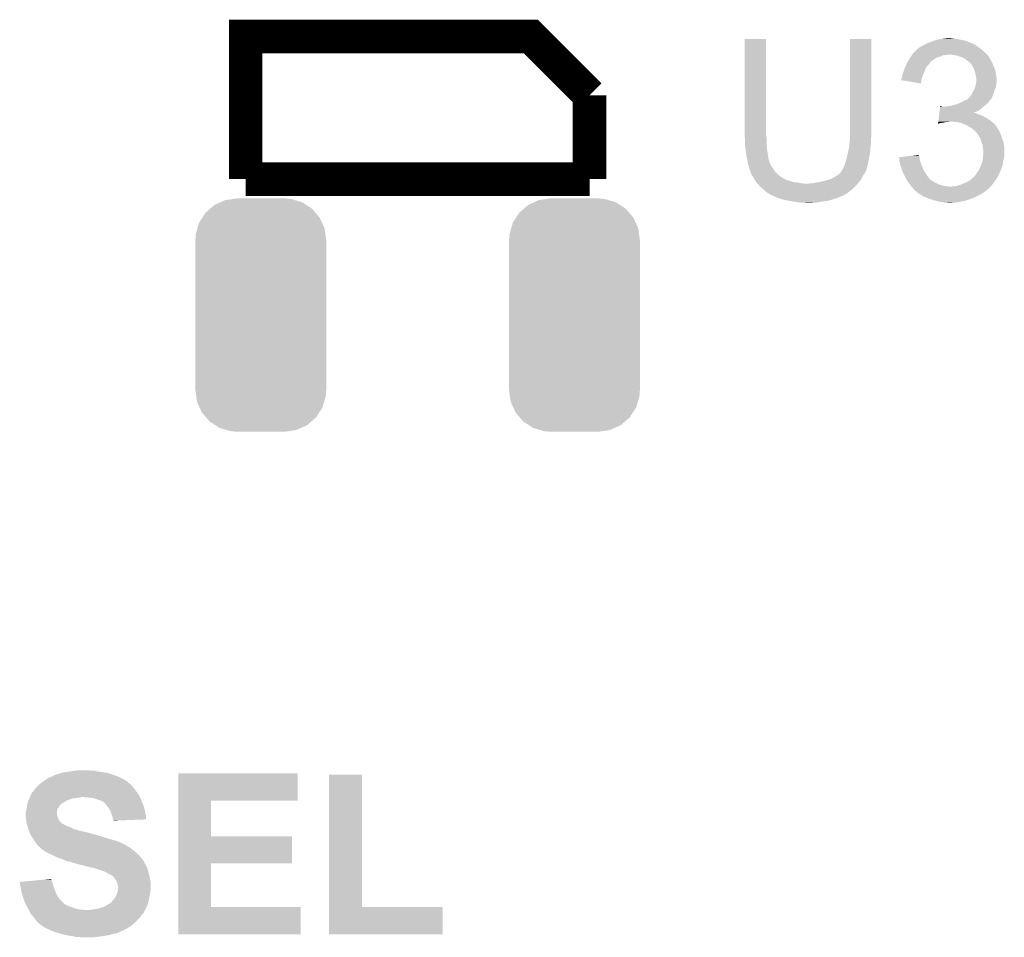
# Model space of a CAD drawing. Extents: x -0.05 to 0.95, y -0.15 to 2.1.
# Tile 20 of 35: x 0.47 to 0.7, y 0.36 to 0.58. Entities that reach past the tile are written whole.
import ezdxf

# ---------------------------------------------------------------- set-up
doc = ezdxf.new("R2010")
doc.units = 0
doc.layers.get('0').update_dxf_attribs({"linetype": 'CONTINUOUS'})
doc.layers.add('HALL_CURRENT_24_V100_GTO', color=14, linetype='CONTINUOUS')
doc.layers.add('HALL_CURRENT_24_V100_GTS', color=12, linetype='CONTINUOUS')

# ---------------------------------------------------------------- blocks, each defined once
blk = doc.blocks.new('CUSTOM_83')
for points in [[(-0.01205, 0.02536), (-0.01103, 0.02624), (0.01221, 0.02536), (0.01085, 0.02624)], [(-0.01103, 0.02624), (-0.00961, 0.02689), (0.01085, 0.02624), (0.00985, 0.02689)], [(-0.00961, 0.02689), (-0.00848, 0.0274), (0.00985, 0.02689), (0.00813, 0.0274)], [(-0.00848, 0.0274), (-0.00646, 0.02769), (0.00813, 0.0274), (0.00716, 0.02769)], [(-0.00646, 0.02769), (-0.0057, 0.0278), (0.00716, 0.02769), (0.0057, 0.0278)], [(-0.01392, 0.02323), (-0.01316, 0.02441), (0.01404, 0.02323), (0.01303, 0.02441)], [(-0.01316, 0.02441), (-0.01205, 0.02536), (0.01303, 0.02441), (0.01221, 0.02536)], [(-0.0151, 0.02068), (-0.01469, 0.02205), (0.0152, 0.02068), (0.01458, 0.02205)], [(-0.01469, 0.02205), (-0.01392, 0.02323), (0.01458, 0.02205), (0.01404, 0.02323)], [(-0.0156, 0.0179), (-0.01549, 0.01936), (0.0156, 0.0179), (0.01539, 0.01936)], [(-0.01549, 0.01936), (-0.0151, 0.02068), (0.01539, 0.01936), (0.0152, 0.02068)], [(-0.0156, -0.0179), (-0.0156, 0.0179), (0.0156, -0.0179), (0.0156, 0.0179)], [(-0.01539, -0.01936), (-0.0156, -0.0179), (0.01549, -0.01936), (0.0156, -0.0179)], [(-0.0152, -0.02068), (-0.01539, -0.01936), (0.0151, -0.02068), (0.01549, -0.01936)], [(-0.01458, -0.02205), (-0.0152, -0.02068), (0.01469, -0.02205), (0.0151, -0.02068)], [(-0.01404, -0.02323), (-0.01458, -0.02205), (0.01392, -0.02323), (0.01469, -0.02205)], [(-0.01303, -0.02441), (-0.01404, -0.02323), (0.01316, -0.02441), (0.01392, -0.02323)], [(-0.01221, -0.02536), (-0.01303, -0.02441), (0.01205, -0.02536), (0.01316, -0.02441)], [(-0.01085, -0.02624), (-0.01221, -0.02536), (0.01103, -0.02624), (0.01205, -0.02536)], [(-0.00985, -0.02689), (-0.01085, -0.02624), (0.00961, -0.02689), (0.01103, -0.02624)], [(-0.00813, -0.0274), (-0.00985, -0.02689), (0.00848, -0.0274), (0.00961, -0.02689)], [(-0.00716, -0.02769), (-0.00813, -0.0274), (0.00646, -0.02769), (0.00848, -0.0274)], [(-0.0057, -0.0278), (-0.00716, -0.02769), (0.0057, -0.0278), (0.00646, -0.02769)]]:
    blk.add_solid(points)

msp = doc.modelspace()

# ---------------------------------------------------------------- linework, layer by layer
at = {"layer": 'HALL_CURRENT_24_V100_GTO', "const_width": 0.008}
for points in [[(0.52, 0.543), (0.52, 0.577), (0.588, 0.577), (0.602, 0.563)], [(0.602, 0.543), (0.602, 0.563)], [(0.52, 0.543), (0.602, 0.543)]]:
    msp.add_lwpolyline(points, dxfattribs=at)
at = {"layer": 'HALL_CURRENT_24_V100_GTO'}
for points in [[(0.639, 0.5534), (0.639, 0.5764), (0.6441, 0.5534), (0.6441, 0.5764)], [(0.639, 0.5764), (0.639, 0.5764), (0.6441, 0.5764), (0.639, 0.5764)], [(0.6641, 0.5542), (0.6641, 0.5764), (0.6692, 0.5542), (0.6692, 0.5764)], [(0.6641, 0.5764), (0.6641, 0.5764), (0.6692, 0.5764), (0.6641, 0.5764)], [(0.68213, 0.5752), (0.6823, 0.5753), (0.6936, 0.5752), (0.69335, 0.5753)], [(0.6823, 0.5753), (0.6834, 0.5757), (0.69335, 0.5753), (0.69235, 0.5757)], [(0.6834, 0.5757), (0.68418, 0.576), (0.69235, 0.5757), (0.6916, 0.576)], [(0.68418, 0.576), (0.6847, 0.5762), (0.6916, 0.576), (0.6906, 0.5762)], [(0.6847, 0.5762), (0.6857, 0.5764), (0.6906, 0.5762), (0.6897, 0.5764)], [(0.6857, 0.5764), (0.6862, 0.5765), (0.6897, 0.5764), (0.689, 0.5765)], [(0.6862, 0.5765), (0.687, 0.5766), (0.689, 0.5765), (0.6883, 0.5766)], [(0.6791, 0.5729), (0.6793, 0.5731), (0.6966, 0.5729), (0.6964, 0.5731)], [(0.6793, 0.5731), (0.6799, 0.5737), (0.6964, 0.5731), (0.6957, 0.5737)], [(0.6799, 0.5737), (0.6803, 0.5741), (0.6957, 0.5737), (0.69522, 0.5741)], [(0.6803, 0.5741), (0.6805, 0.5742), (0.69522, 0.5741), (0.6951, 0.5742)], [(0.6805, 0.5742), (0.6807, 0.5744), (0.6951, 0.5742), (0.6948, 0.5744)], [(0.6807, 0.5744), (0.681, 0.5746), (0.6948, 0.5744), (0.6945, 0.5746)], [(0.681, 0.5746), (0.6818, 0.575), (0.6945, 0.5746), (0.694, 0.575)], [(0.6818, 0.575), (0.68197, 0.5751), (0.694, 0.575), (0.6937, 0.5751)], [(0.68197, 0.5751), (0.68213, 0.5752), (0.6937, 0.5751), (0.6936, 0.5752)], [(0.6776, 0.5705), (0.67766, 0.5706), (0.683, 0.5705), (0.6831, 0.5706)], [(0.67766, 0.5706), (0.67783, 0.5709), (0.6831, 0.5706), (0.6833, 0.5709)], [(0.67783, 0.5709), (0.67789, 0.571), (0.6833, 0.5709), (0.6833, 0.571)], [(0.67789, 0.571), (0.67818, 0.5715), (0.6833, 0.571), (0.6841, 0.5715)], [(0.67818, 0.5715), (0.6783, 0.5717), (0.6841, 0.5715), (0.68438, 0.5717)], [(0.6783, 0.5717), (0.6785, 0.572), (0.68438, 0.5717), (0.6848, 0.572)], [(0.6785, 0.572), (0.67863, 0.5722), (0.6848, 0.572), (0.6856, 0.5722)], [(0.67863, 0.5722), (0.67883, 0.5725), (0.6856, 0.5722), (0.6863, 0.5725)], [(0.67883, 0.5725), (0.6789, 0.5726), (0.6863, 0.5725), (0.687, 0.5726)], [(0.6789, 0.5726), (0.67897, 0.5727), (0.687, 0.5726), (0.6875, 0.5727)], [(0.67897, 0.5727), (0.6791, 0.5729), (0.6968, 0.5727), (0.6966, 0.5729)], [(0.6889, 0.5726), (0.6879, 0.5727), (0.6969, 0.5726), (0.6968, 0.5727)], [(0.6898, 0.5724), (0.6889, 0.5726), (0.6971, 0.5724), (0.6969, 0.5726)], [(0.6906, 0.5721), (0.6898, 0.5724), (0.69727, 0.5721), (0.6971, 0.5724)], [(0.6912, 0.5719), (0.6906, 0.5721), (0.69738, 0.5719), (0.69727, 0.5721)], [(0.6917, 0.5715), (0.6912, 0.5719), (0.6976, 0.5715), (0.69738, 0.5719)], [(0.69183, 0.5714), (0.6917, 0.5715), (0.6977, 0.5714), (0.6976, 0.5715)], [(0.6921, 0.5712), (0.69183, 0.5714), (0.69777, 0.5712), (0.6977, 0.5714)], [(0.69225, 0.5711), (0.6921, 0.5712), (0.6978, 0.5711), (0.69777, 0.5712)], [(0.6924, 0.571), (0.69225, 0.5711), (0.69786, 0.571), (0.6978, 0.5711)], [(0.6928, 0.5706), (0.6924, 0.571), (0.6981, 0.5706), (0.69786, 0.571)], [(0.6931, 0.5703), (0.6928, 0.5706), (0.6982, 0.5703), (0.6981, 0.5706)], [(0.6767, 0.5682), (0.67699, 0.569), (0.68164, 0.5682), (0.682, 0.569)], [(0.67699, 0.569), (0.6771, 0.5693), (0.682, 0.569), (0.68213, 0.5693)], [(0.6771, 0.5693), (0.67727, 0.5697), (0.68213, 0.5693), (0.6823, 0.5697)], [(0.67727, 0.5697), (0.67747, 0.5702), (0.6823, 0.5697), (0.6827, 0.5702)], [(0.67747, 0.5702), (0.6776, 0.5705), (0.6827, 0.5702), (0.683, 0.5705)], [(0.69327, 0.57), (0.6931, 0.5703), (0.6983, 0.57), (0.6982, 0.5703)], [(0.6935, 0.5696), (0.69327, 0.57), (0.69847, 0.5696), (0.6983, 0.57)], [(0.69363, 0.5693), (0.6935, 0.5696), (0.6986, 0.5693), (0.69847, 0.5696)], [(0.6938, 0.5689), (0.69363, 0.5693), (0.6987, 0.5689), (0.6986, 0.5693)], [(0.69391, 0.5685), (0.6938, 0.5689), (0.6988, 0.5685), (0.6987, 0.5689)], [(0.694, 0.5682), (0.69391, 0.5685), (0.69886, 0.5682), (0.6988, 0.5685)], [(0.6763, 0.5667), (0.6764, 0.5669), (0.68115, 0.5667), (0.68118, 0.5669)], [(0.6763, 0.5666), (0.6763, 0.5667), (0.68113, 0.5666), (0.68115, 0.5667)], [(0.681, 0.5658), (0.6763, 0.5666), (0.681, 0.5658), (0.68113, 0.5666)], [(0.6764, 0.5671), (0.6765, 0.5674), (0.68124, 0.5671), (0.68135, 0.5674)], [(0.6764, 0.567), (0.6764, 0.5671), (0.6812, 0.567), (0.68124, 0.5671)], [(0.6764, 0.5669), (0.6764, 0.567), (0.68118, 0.5669), (0.6812, 0.567)], [(0.6765, 0.5674), (0.67668, 0.5681), (0.68135, 0.5674), (0.6816, 0.5681)], [(0.67668, 0.5681), (0.6767, 0.5682), (0.6816, 0.5681), (0.68164, 0.5682)], [(0.6941, 0.5676), (0.694, 0.5682), (0.69898, 0.5676), (0.69886, 0.5682)], [(0.69412, 0.5675), (0.6941, 0.5676), (0.699, 0.5675), (0.69898, 0.5676)], [(0.6942, 0.5671), (0.69412, 0.5675), (0.69904, 0.5671), (0.699, 0.5675)], [(0.69413, 0.5657), (0.6942, 0.5661), (0.699, 0.5657), (0.6991, 0.5661)], [(0.6942, 0.5666), (0.6942, 0.5671), (0.6991, 0.5666), (0.69904, 0.5671)], [(0.6942, 0.5661), (0.6942, 0.5666), (0.6991, 0.5661), (0.6991, 0.5666)], [(0.693, 0.563), (0.6937, 0.5644), (0.69817, 0.563), (0.6987, 0.5644)], [(0.6937, 0.5644), (0.6938, 0.5646), (0.6987, 0.5644), (0.69876, 0.5646)], [(0.6938, 0.5646), (0.69397, 0.5651), (0.69876, 0.5646), (0.6989, 0.5651)], [(0.69397, 0.5651), (0.6941, 0.5655), (0.6989, 0.5651), (0.69897, 0.5655)], [(0.6941, 0.5655), (0.69413, 0.5657), (0.69897, 0.5655), (0.699, 0.5657)], [(0.6899, 0.561), (0.69058, 0.5613), (0.6968, 0.561), (0.6971, 0.5613)], [(0.69058, 0.5613), (0.6908, 0.5614), (0.6971, 0.5613), (0.69717, 0.5614)], [(0.6908, 0.5614), (0.6914, 0.5617), (0.69717, 0.5614), (0.6974, 0.5617)], [(0.6914, 0.5617), (0.6918, 0.5619), (0.6974, 0.5617), (0.6976, 0.5619)], [(0.6919, 0.5619), (0.69205, 0.562), (0.6976, 0.5619), (0.6977, 0.562)], [(0.69205, 0.562), (0.6922, 0.5621), (0.6977, 0.562), (0.69775, 0.5621)], [(0.6922, 0.5621), (0.6926, 0.5625), (0.69775, 0.5621), (0.69795, 0.5625)], [(0.6926, 0.5625), (0.69284, 0.5628), (0.69795, 0.5625), (0.6981, 0.5628)], [(0.69284, 0.5628), (0.693, 0.563), (0.6981, 0.5628), (0.69817, 0.563)], [(0.68541, 0.5588), (0.68547, 0.5593), (0.6937, 0.5588), (0.6947, 0.5593)], [(0.68547, 0.5593), (0.68553, 0.5598), (0.6947, 0.5593), (0.6954, 0.5598)], [(0.68553, 0.5598), (0.68559, 0.5603), (0.6954, 0.5598), (0.69598, 0.5603)], [(0.68559, 0.5603), (0.6856, 0.5604), (0.6861, 0.5603), (0.6859, 0.5604)], [(0.6856, 0.5604), (0.6856, 0.5604), (0.6859, 0.5604), (0.6856, 0.5604)], [(0.6868, 0.5603), (0.6875, 0.5604), (0.69598, 0.5603), (0.6961, 0.5604)], [(0.6875, 0.5604), (0.6882, 0.5605), (0.6961, 0.5604), (0.69622, 0.5605)], [(0.6882, 0.5605), (0.689, 0.5607), (0.69622, 0.5605), (0.69646, 0.5607)], [(0.689, 0.5607), (0.6896, 0.5609), (0.69646, 0.5607), (0.6967, 0.5609)], [(0.6896, 0.5609), (0.6899, 0.561), (0.6967, 0.5609), (0.6968, 0.561)], [(0.68512, 0.5564), (0.68514, 0.5565), (0.6858, 0.5564), (0.6865, 0.5565)], [(0.68514, 0.5565), (0.68515, 0.5566), (0.6865, 0.5565), (0.687, 0.5566)], [(0.68515, 0.5566), (0.68516, 0.5567), (0.6875, 0.5566), (0.6879, 0.5567)], [(0.68516, 0.5567), (0.68521, 0.5571), (0.69791, 0.5567), (0.6974, 0.5571)], [(0.68521, 0.5571), (0.68527, 0.5576), (0.6974, 0.5571), (0.6966, 0.5576)], [(0.68527, 0.5576), (0.68533, 0.5581), (0.6966, 0.5576), (0.6957, 0.5581)], [(0.68533, 0.5581), (0.68536, 0.5584), (0.6957, 0.5581), (0.6949, 0.5584)], [(0.68536, 0.5584), (0.68539, 0.5586), (0.6949, 0.5584), (0.6943, 0.5586)], [(0.68539, 0.5586), (0.68541, 0.5588), (0.6943, 0.5586), (0.6939, 0.5588)], [(0.68541, 0.5588), (0.68541, 0.5588), (0.6939, 0.5588), (0.6937, 0.5588)], [(0.6896, 0.5566), (0.6884, 0.5567), (0.69804, 0.5566), (0.69791, 0.5567)], [(0.6906, 0.5564), (0.6896, 0.5566), (0.6983, 0.5564), (0.69804, 0.5566)], [(0.6641, 0.5533), (0.6641, 0.5542), (0.6692, 0.5533), (0.6692, 0.5542)], [(0.6851, 0.5562), (0.68512, 0.5564), (0.6851, 0.5562), (0.6858, 0.5564)], [(0.6916, 0.556), (0.6906, 0.5564), (0.69866, 0.556), (0.6983, 0.5564)], [(0.6923, 0.5556), (0.6916, 0.556), (0.69901, 0.5556), (0.69866, 0.556)], [(0.6925, 0.5555), (0.6923, 0.5556), (0.6991, 0.5555), (0.69901, 0.5556)], [(0.6927, 0.5554), (0.6925, 0.5555), (0.6991, 0.5554), (0.6991, 0.5555)], [(0.6929, 0.5553), (0.6927, 0.5554), (0.69917, 0.5553), (0.6991, 0.5554)], [(0.6934, 0.5549), (0.6929, 0.5553), (0.69943, 0.5549), (0.69917, 0.5553)], [(0.6937, 0.5547), (0.6934, 0.5549), (0.69957, 0.5547), (0.69943, 0.5549)], [(0.6938, 0.5546), (0.6937, 0.5547), (0.69963, 0.5546), (0.69957, 0.5547)], [(0.69389, 0.5545), (0.6938, 0.5546), (0.6997, 0.5545), (0.69963, 0.5546)], [(0.6945, 0.5538), (0.69389, 0.5545), (0.7, 0.5538), (0.6997, 0.5545)], [(0.639, 0.5531), (0.639, 0.5534), (0.64418, 0.5531), (0.6441, 0.5534)], [(0.63901, 0.553), (0.639, 0.5531), (0.6442, 0.553), (0.64418, 0.5531)], [(0.6391, 0.552), (0.63901, 0.553), (0.6442, 0.552), (0.6442, 0.553)], [(0.6391, 0.5514), (0.6391, 0.552), (0.6442, 0.5514), (0.6442, 0.552)], [(0.664, 0.5517), (0.66409, 0.5528), (0.6691, 0.5517), (0.6691, 0.5528)], [(0.66409, 0.5528), (0.6641, 0.5529), (0.6691, 0.5528), (0.66912, 0.5529)], [(0.6641, 0.5529), (0.6641, 0.5533), (0.66912, 0.5529), (0.6692, 0.5533)], [(0.6951, 0.5529), (0.6945, 0.5538), (0.7003, 0.5529), (0.7, 0.5538)], [(0.69543, 0.5519), (0.6951, 0.5529), (0.7007, 0.5519), (0.7003, 0.5529)], [(0.6957, 0.5511), (0.69543, 0.5519), (0.70083, 0.5511), (0.7007, 0.5519)], [(0.6391, 0.551), (0.6391, 0.5514), (0.64423, 0.551), (0.6442, 0.5514)], [(0.63919, 0.5502), (0.6391, 0.551), (0.6443, 0.5502), (0.64423, 0.551)], [(0.6392, 0.5501), (0.63919, 0.5502), (0.64432, 0.5501), (0.6443, 0.5502)], [(0.6394, 0.5485), (0.6392, 0.5501), (0.64458, 0.5485), (0.64432, 0.5501)], [(0.66363, 0.5494), (0.6637, 0.5497), (0.6689, 0.5494), (0.66892, 0.5497)], [(0.6637, 0.5497), (0.6639, 0.5507), (0.66892, 0.5497), (0.66899, 0.5507)], [(0.6639, 0.5507), (0.66392, 0.5509), (0.66899, 0.5507), (0.669, 0.5509)], [(0.66392, 0.5509), (0.66398, 0.5515), (0.669, 0.5509), (0.6691, 0.5515)], [(0.66398, 0.5515), (0.664, 0.5517), (0.6691, 0.5515), (0.6691, 0.5517)], [(0.69576, 0.5507), (0.6957, 0.5511), (0.7009, 0.5507), (0.70083, 0.5511)], [(0.6958, 0.5504), (0.69576, 0.5507), (0.7009, 0.5504), (0.7009, 0.5507)], [(0.6959, 0.5498), (0.6958, 0.5504), (0.7009, 0.5498), (0.7009, 0.5504)], [(0.6959, 0.5492), (0.6959, 0.5498), (0.7009, 0.5492), (0.7009, 0.5498)], [(0.6396, 0.5478), (0.6394, 0.5485), (0.6447, 0.5478), (0.64458, 0.5485)], [(0.63967, 0.5473), (0.6396, 0.5478), (0.6448, 0.5473), (0.6447, 0.5478)], [(0.6397, 0.5471), (0.63967, 0.5473), (0.64488, 0.5471), (0.6448, 0.5473)], [(0.63975, 0.5468), (0.6397, 0.5471), (0.645, 0.5468), (0.64488, 0.5471)], [(0.6629, 0.5466), (0.6631, 0.5472), (0.66836, 0.5466), (0.66848, 0.5472)], [(0.6631, 0.5472), (0.66327, 0.5478), (0.66848, 0.5472), (0.6686, 0.5478)], [(0.66327, 0.5478), (0.6633, 0.5479), (0.6686, 0.5478), (0.66862, 0.5479)], [(0.6633, 0.5479), (0.66363, 0.5494), (0.66862, 0.5479), (0.6689, 0.5494)], [(0.6758, 0.5482), (0.67737, 0.5484), (0.68067, 0.5482), (0.6806, 0.5484)], [(0.67581, 0.5481), (0.6758, 0.5482), (0.6807, 0.5481), (0.68067, 0.5482)], [(0.67584, 0.5478), (0.67581, 0.5481), (0.6807, 0.5478), (0.6807, 0.5481)], [(0.67589, 0.5474), (0.67584, 0.5478), (0.6808, 0.5474), (0.6807, 0.5478)], [(0.6759, 0.5473), (0.67589, 0.5474), (0.68083, 0.5473), (0.6808, 0.5474)], [(0.67608, 0.5465), (0.6759, 0.5473), (0.6811, 0.5465), (0.68083, 0.5473)], [(0.67737, 0.5484), (0.67894, 0.5486), (0.6806, 0.5484), (0.6806, 0.5486)], [(0.67894, 0.5486), (0.67972, 0.5487), (0.6806, 0.5486), (0.6805, 0.5487)], [(0.67972, 0.5487), (0.6805, 0.5488), (0.6805, 0.5487), (0.6805, 0.5488)], [(0.69562, 0.547), (0.6958, 0.548), (0.7006, 0.547), (0.7008, 0.548)], [(0.6958, 0.548), (0.69584, 0.5485), (0.7008, 0.548), (0.7009, 0.5485)], [(0.69584, 0.5485), (0.6959, 0.5492), (0.7009, 0.5485), (0.7009, 0.5492)], [(0.63977, 0.5467), (0.63975, 0.5468), (0.645, 0.5467), (0.645, 0.5468)], [(0.6398, 0.5465), (0.63977, 0.5467), (0.64513, 0.5465), (0.645, 0.5467)], [(0.63984, 0.5464), (0.6398, 0.5465), (0.6452, 0.5464), (0.64513, 0.5465)], [(0.64, 0.546), (0.63984, 0.5464), (0.6454, 0.546), (0.6452, 0.5464)], [(0.6401, 0.5455), (0.64, 0.546), (0.6458, 0.5455), (0.6454, 0.546)], [(0.6403, 0.5449), (0.6401, 0.5455), (0.6462, 0.5449), (0.6458, 0.5455)], [(0.6404, 0.5447), (0.6403, 0.5449), (0.64637, 0.5447), (0.6462, 0.5449)], [(0.6619, 0.5447), (0.662, 0.5448), (0.66775, 0.5447), (0.6678, 0.5448)], [(0.662, 0.5448), (0.6621, 0.5449), (0.6678, 0.5448), (0.6679, 0.5449)], [(0.6621, 0.5449), (0.6623, 0.5453), (0.6679, 0.5449), (0.66801, 0.5453)], [(0.6623, 0.5453), (0.6625, 0.5456), (0.66801, 0.5453), (0.6681, 0.5456)], [(0.6625, 0.5456), (0.66278, 0.5463), (0.6681, 0.5456), (0.6683, 0.5463)], [(0.66278, 0.5463), (0.6629, 0.5466), (0.6683, 0.5463), (0.66836, 0.5466)], [(0.6761, 0.5464), (0.67608, 0.5465), (0.68114, 0.5464), (0.6811, 0.5465)], [(0.6764, 0.5455), (0.6761, 0.5464), (0.6815, 0.5455), (0.68114, 0.5464)], [(0.6766, 0.5449), (0.6764, 0.5455), (0.68183, 0.5449), (0.6815, 0.5455)], [(0.67674, 0.5446), (0.6766, 0.5449), (0.682, 0.5446), (0.68183, 0.5449)], [(0.6943, 0.5444), (0.69473, 0.545), (0.69974, 0.5444), (0.7, 0.545)], [(0.69473, 0.545), (0.6948, 0.5451), (0.7, 0.545), (0.70004, 0.5451)], [(0.6948, 0.5451), (0.6952, 0.5459), (0.70004, 0.5451), (0.70032, 0.5459)], [(0.6952, 0.5459), (0.6954, 0.5464), (0.70032, 0.5459), (0.7005, 0.5464)], [(0.6954, 0.5464), (0.6956, 0.5469), (0.7005, 0.5464), (0.70058, 0.5469)], [(0.6956, 0.5469), (0.69562, 0.547), (0.70058, 0.5469), (0.7006, 0.547)], [(0.6404, 0.5445), (0.6404, 0.5447), (0.64653, 0.5445), (0.64637, 0.5447)], [(0.64052, 0.5443), (0.6404, 0.5445), (0.6467, 0.5443), (0.64653, 0.5445)], [(0.64087, 0.5437), (0.64052, 0.5443), (0.6474, 0.5437), (0.6467, 0.5443)], [(0.6411, 0.5433), (0.64087, 0.5437), (0.64804, 0.5433), (0.6474, 0.5437)], [(0.64116, 0.5432), (0.6411, 0.5433), (0.6482, 0.5432), (0.64804, 0.5433)], [(0.64129, 0.543), (0.64116, 0.5432), (0.6485, 0.543), (0.6483, 0.5432)], [(0.64116, 0.5432), (0.64116, 0.5432), (0.6483, 0.5432), (0.6482, 0.5432)], [(0.64142, 0.5428), (0.64129, 0.543), (0.649, 0.5428), (0.6485, 0.543)], [(0.64155, 0.5426), (0.64142, 0.5428), (0.6497, 0.5426), (0.649, 0.5428)], [(0.64174, 0.5423), (0.64155, 0.5426), (0.6505, 0.5423), (0.6497, 0.5426)], [(0.6568, 0.5423), (0.6581, 0.5426), (0.66626, 0.5423), (0.66649, 0.5426)], [(0.6581, 0.5426), (0.6594, 0.543), (0.66649, 0.5426), (0.6668, 0.543)], [(0.6594, 0.543), (0.6606, 0.5436), (0.6668, 0.543), (0.6671, 0.5436)], [(0.6606, 0.5436), (0.6609, 0.5438), (0.6671, 0.5436), (0.6672, 0.5438)], [(0.6609, 0.5438), (0.6612, 0.544), (0.6672, 0.5438), (0.66733, 0.544)], [(0.6612, 0.544), (0.6617, 0.5444), (0.66733, 0.544), (0.6676, 0.5444)], [(0.6617, 0.5444), (0.6618, 0.5445), (0.6676, 0.5444), (0.66765, 0.5445)], [(0.6618, 0.5445), (0.6619, 0.5447), (0.66765, 0.5445), (0.66775, 0.5447)], [(0.67715, 0.5437), (0.67674, 0.5446), (0.6826, 0.5437), (0.682, 0.5446)], [(0.6772, 0.5436), (0.67715, 0.5437), (0.68268, 0.5436), (0.6826, 0.5437)], [(0.6775, 0.543), (0.6772, 0.5436), (0.68313, 0.543), (0.68268, 0.5436)], [(0.67757, 0.5429), (0.6775, 0.543), (0.6832, 0.5429), (0.68313, 0.543)], [(0.6777, 0.5427), (0.67757, 0.5429), (0.6836, 0.5427), (0.6833, 0.5429)], [(0.67757, 0.5429), (0.67757, 0.5429), (0.6833, 0.5429), (0.6832, 0.5429)], [(0.6779, 0.5424), (0.6777, 0.5427), (0.684, 0.5424), (0.6836, 0.5427)], [(0.6782, 0.5419), (0.6779, 0.5424), (0.685, 0.5419), (0.684, 0.5424)], [(0.6918, 0.5422), (0.6927, 0.5427), (0.6984, 0.5422), (0.69876, 0.5427)], [(0.6927, 0.5427), (0.69292, 0.5429), (0.69876, 0.5427), (0.6989, 0.5429)], [(0.69292, 0.5429), (0.6936, 0.5435), (0.6989, 0.5429), (0.69927, 0.5435)], [(0.6936, 0.5435), (0.6938, 0.5437), (0.69927, 0.5435), (0.6994, 0.5437)], [(0.6938, 0.5437), (0.694, 0.5439), (0.6994, 0.5437), (0.6995, 0.5439)], [(0.694, 0.5439), (0.69424, 0.5443), (0.6995, 0.5439), (0.6997, 0.5443)], [(0.69424, 0.5443), (0.6943, 0.5444), (0.6997, 0.5443), (0.69974, 0.5444)], [(0.6418, 0.5422), (0.64174, 0.5423), (0.6515, 0.5422), (0.6505, 0.5423)], [(0.64198, 0.542), (0.6418, 0.5422), (0.6525, 0.542), (0.6515, 0.5422)], [(0.64207, 0.5419), (0.64198, 0.542), (0.6537, 0.5419), (0.6525, 0.542)], [(0.6426, 0.5413), (0.64207, 0.5419), (0.66539, 0.5413), (0.66592, 0.5419)], [(0.64271, 0.5412), (0.6426, 0.5413), (0.6653, 0.5412), (0.66539, 0.5413)], [(0.64374, 0.5403), (0.64271, 0.5412), (0.6643, 0.5403), (0.6653, 0.5412)], [(0.6442, 0.5399), (0.64374, 0.5403), (0.66377, 0.5399), (0.6643, 0.5403)], [(0.6543, 0.5419), (0.6546, 0.542), (0.66592, 0.5419), (0.66601, 0.542)], [(0.6551, 0.542), (0.6556, 0.5421), (0.66601, 0.542), (0.6661, 0.5421)], [(0.6556, 0.5421), (0.6568, 0.5423), (0.6661, 0.5421), (0.66626, 0.5423)], [(0.6783, 0.5418), (0.6782, 0.5419), (0.6852, 0.5418), (0.685, 0.5419)], [(0.6785, 0.5416), (0.6783, 0.5418), (0.6858, 0.5416), (0.6852, 0.5418)], [(0.67858, 0.5415), (0.6785, 0.5416), (0.6861, 0.5415), (0.6858, 0.5416)], [(0.67873, 0.5413), (0.67858, 0.5415), (0.687, 0.5413), (0.6861, 0.5415)], [(0.6788, 0.5412), (0.67873, 0.5413), (0.688, 0.5412), (0.687, 0.5413)], [(0.6791, 0.5409), (0.6788, 0.5412), (0.6973, 0.5409), (0.6976, 0.5412)], [(0.6792, 0.5407), (0.6791, 0.5409), (0.6971, 0.5407), (0.6973, 0.5409)], [(0.6794, 0.5405), (0.6792, 0.5407), (0.6968, 0.5405), (0.6971, 0.5407)], [(0.6796, 0.5403), (0.6794, 0.5405), (0.6966, 0.5403), (0.6968, 0.5405)], [(0.6802, 0.5398), (0.6796, 0.5403), (0.69593, 0.5398), (0.6966, 0.5403)], [(0.6883, 0.5412), (0.6886, 0.5413), (0.6976, 0.5412), (0.6977, 0.5413)], [(0.6892, 0.5413), (0.6899, 0.5415), (0.6977, 0.5413), (0.6979, 0.5415)], [(0.6899, 0.5415), (0.6908, 0.5418), (0.6979, 0.5415), (0.69811, 0.5418)], [(0.6908, 0.5418), (0.6918, 0.5422), (0.69811, 0.5418), (0.6984, 0.5422)], [(0.6448, 0.5395), (0.6442, 0.5399), (0.66323, 0.5395), (0.66377, 0.5399)], [(0.645, 0.5394), (0.6448, 0.5395), (0.6631, 0.5394), (0.66323, 0.5395)], [(0.6452, 0.5393), (0.645, 0.5394), (0.6629, 0.5393), (0.663, 0.5394)], [(0.645, 0.5394), (0.645, 0.5394), (0.663, 0.5394), (0.6631, 0.5394)], [(0.6453, 0.5392), (0.6452, 0.5393), (0.66265, 0.5392), (0.6628, 0.5393)], [(0.6452, 0.5393), (0.6452, 0.5393), (0.6628, 0.5393), (0.6629, 0.5393)], [(0.64553, 0.5391), (0.6453, 0.5392), (0.6625, 0.5391), (0.66265, 0.5392)], [(0.646, 0.5389), (0.64553, 0.5391), (0.6621, 0.5389), (0.6625, 0.5391)], [(0.64623, 0.5388), (0.646, 0.5389), (0.6617, 0.5388), (0.6621, 0.5389)], [(0.6467, 0.5386), (0.64623, 0.5388), (0.6613, 0.5386), (0.6617, 0.5388)], [(0.6479, 0.5382), (0.6467, 0.5386), (0.6601, 0.5382), (0.6613, 0.5386)], [(0.6482, 0.5381), (0.6479, 0.5382), (0.65975, 0.5381), (0.6601, 0.5382)], [(0.6497, 0.5378), (0.6482, 0.5381), (0.6587, 0.5378), (0.65975, 0.5381)], [(0.65035, 0.5377), (0.6497, 0.5378), (0.6579, 0.5377), (0.6587, 0.5378)], [(0.651, 0.5376), (0.65035, 0.5377), (0.657, 0.5376), (0.6579, 0.5377)], [(0.68034, 0.5397), (0.6802, 0.5398), (0.6958, 0.5397), (0.69593, 0.5398)], [(0.68076, 0.5394), (0.68034, 0.5397), (0.6953, 0.5394), (0.6958, 0.5397)], [(0.6809, 0.5393), (0.68076, 0.5394), (0.6951, 0.5393), (0.6953, 0.5394)], [(0.6816, 0.5389), (0.6809, 0.5393), (0.6943, 0.5389), (0.6951, 0.5393)], [(0.6823, 0.5386), (0.6816, 0.5389), (0.6937, 0.5386), (0.6943, 0.5389)], [(0.68286, 0.5384), (0.6823, 0.5386), (0.6933, 0.5384), (0.6937, 0.5386)], [(0.68342, 0.5382), (0.68286, 0.5384), (0.6926, 0.5382), (0.6933, 0.5384)], [(0.6837, 0.5381), (0.68342, 0.5382), (0.69233, 0.5381), (0.6926, 0.5382)], [(0.68435, 0.5379), (0.6837, 0.5381), (0.6918, 0.5379), (0.69233, 0.5381)], [(0.685, 0.5377), (0.68435, 0.5379), (0.6909, 0.5377), (0.6918, 0.5379)], [(0.6862, 0.5375), (0.685, 0.5377), (0.6899, 0.5375), (0.6909, 0.5377)], [(0.6517, 0.5375), (0.651, 0.5376), (0.65655, 0.5375), (0.657, 0.5376)], [(0.6523, 0.5374), (0.6517, 0.5375), (0.6561, 0.5374), (0.65655, 0.5375)], [(0.6537, 0.5373), (0.6533, 0.5374), (0.6542, 0.5373), (0.6561, 0.5374)], [(0.6867, 0.5374), (0.6862, 0.5375), (0.689, 0.5374), (0.6899, 0.5375)], [(0.6875, 0.5373), (0.6871, 0.5374), (0.688, 0.5373), (0.689, 0.5374)], [(0.4761, 0.4015), (0.4772, 0.4017), (0.48673, 0.4015), (0.4856, 0.4017)], [(0.4772, 0.4017), (0.47785, 0.4018), (0.4856, 0.4017), (0.4847, 0.4018)], [(0.47785, 0.4018), (0.4785, 0.4019), (0.4847, 0.4018), (0.48435, 0.4019)], [(0.4785, 0.4019), (0.4792, 0.402), (0.48435, 0.4019), (0.484, 0.402)], [(0.4792, 0.402), (0.4799, 0.4021), (0.4833, 0.402), (0.4827, 0.4021)], [(0.471, 0.3989), (0.47177, 0.3995), (0.4923, 0.3989), (0.4916, 0.3995)], [(0.47177, 0.3995), (0.4719, 0.3996), (0.4916, 0.3995), (0.49144, 0.3996)], [(0.4719, 0.3996), (0.4725, 0.4), (0.49144, 0.3996), (0.4908, 0.4)], [(0.4725, 0.4), (0.4728, 0.4002), (0.4908, 0.4), (0.4904, 0.4002)], [(0.4728, 0.4002), (0.47324, 0.4004), (0.4904, 0.4002), (0.49, 0.4004)], [(0.47324, 0.4004), (0.4739, 0.4007), (0.49, 0.4004), (0.48933, 0.4007)], [(0.4739, 0.4007), (0.474, 0.4007), (0.48933, 0.4007), (0.48932, 0.4007)], [(0.474, 0.4007), (0.4741, 0.4008), (0.48932, 0.4007), (0.4891, 0.4008)], [(0.4741, 0.4008), (0.4745, 0.401), (0.4891, 0.4008), (0.4885, 0.401)], [(0.4745, 0.401), (0.4751, 0.4012), (0.4885, 0.401), (0.4879, 0.4012)], [(0.4751, 0.4012), (0.4756, 0.4013), (0.4879, 0.4012), (0.4876, 0.4013)], [(0.4756, 0.4013), (0.47585, 0.4014), (0.4876, 0.4013), (0.4873, 0.4014)], [(0.47585, 0.4014), (0.4761, 0.4015), (0.4873, 0.4014), (0.48673, 0.4015)], [(0.5039, 0.3949), (0.5039, 0.4014), (0.5324, 0.3949), (0.5324, 0.4014)], [(0.5039, 0.4014), (0.5039, 0.4014), (0.5324, 0.4014), (0.5039, 0.4014)], [(0.5399, 0.3695), (0.5399, 0.4011), (0.5477, 0.3695), (0.5477, 0.4011)], [(0.5399, 0.4011), (0.5399, 0.4011), (0.5477, 0.4011), (0.5399, 0.4011)], [(0.469, 0.3967), (0.4691, 0.3969), (0.4942, 0.3967), (0.49404, 0.3969)], [(0.4691, 0.3969), (0.4694, 0.3972), (0.49404, 0.3969), (0.4938, 0.3972)], [(0.4694, 0.3972), (0.4695, 0.3973), (0.4938, 0.3972), (0.49373, 0.3973)], [(0.4695, 0.3973), (0.4698, 0.3977), (0.49373, 0.3973), (0.49343, 0.3977)], [(0.4698, 0.3977), (0.4705, 0.3984), (0.49343, 0.3977), (0.4929, 0.3984)], [(0.4705, 0.3984), (0.4707, 0.3986), (0.4929, 0.3984), (0.4927, 0.3986)], [(0.4707, 0.3986), (0.4708, 0.3987), (0.4927, 0.3986), (0.4925, 0.3987)], [(0.4708, 0.3987), (0.471, 0.3989), (0.4925, 0.3987), (0.4924, 0.3989)], [(0.471, 0.3989), (0.471, 0.3989), (0.4924, 0.3989), (0.4923, 0.3989)], [(0.46797, 0.3942), (0.46813, 0.3947), (0.4762, 0.3942), (0.477, 0.3947)], [(0.46813, 0.3947), (0.4682, 0.3949), (0.477, 0.3947), (0.4774, 0.3949)], [(0.4682, 0.3949), (0.46828, 0.3951), (0.4774, 0.3949), (0.4778, 0.3951)], [(0.46828, 0.3951), (0.4684, 0.3954), (0.4778, 0.3951), (0.4787, 0.3954)], [(0.4684, 0.3954), (0.46844, 0.3955), (0.4787, 0.3954), (0.4795, 0.3955)], [(0.46844, 0.3955), (0.46852, 0.3957), (0.4795, 0.3955), (0.4809, 0.3957)], [(0.46852, 0.3957), (0.4686, 0.3959), (0.4948, 0.3957), (0.4947, 0.3959)], [(0.4686, 0.3959), (0.4687, 0.3961), (0.4947, 0.3959), (0.4946, 0.3961)], [(0.4687, 0.3961), (0.469, 0.3967), (0.4946, 0.3961), (0.4942, 0.3967)], [(0.4826, 0.3956), (0.4814, 0.3957), (0.49485, 0.3956), (0.4948, 0.3957)], [(0.4836, 0.3955), (0.4826, 0.3956), (0.4949, 0.3955), (0.49485, 0.3956)], [(0.4844, 0.3952), (0.4836, 0.3955), (0.49501, 0.3952), (0.4949, 0.3955)], [(0.4851, 0.395), (0.4844, 0.3952), (0.49509, 0.395), (0.49501, 0.3952)], [(0.4856, 0.3948), (0.4851, 0.395), (0.49516, 0.3948), (0.49509, 0.395)], [(0.4858, 0.3947), (0.4856, 0.3948), (0.4952, 0.3947), (0.49516, 0.3948)], [(0.486, 0.3946), (0.4858, 0.3947), (0.49524, 0.3946), (0.4952, 0.3947)], [(0.4862, 0.3944), (0.486, 0.3946), (0.49533, 0.3944), (0.49524, 0.3946)], [(0.5039, 0.3864), (0.5039, 0.3949), (0.5117, 0.3864), (0.5117, 0.3949)], [(0.5039, 0.3949), (0.5039, 0.3949), (0.5117, 0.3949), (0.5324, 0.3949)], [(0.4675, 0.3919), (0.4676, 0.3924), (0.475, 0.3919), (0.475, 0.3924)], [(0.4676, 0.3924), (0.46774, 0.3929), (0.475, 0.3924), (0.4751, 0.3929)], [(0.46774, 0.3929), (0.4678, 0.3931), (0.4751, 0.3929), (0.47525, 0.3931)], [(0.4678, 0.3931), (0.46782, 0.3933), (0.47525, 0.3931), (0.4754, 0.3933)], [(0.46782, 0.3933), (0.46789, 0.3939), (0.4754, 0.3933), (0.4758, 0.3939)], [(0.46789, 0.3939), (0.4679, 0.394), (0.4758, 0.3939), (0.4759, 0.394)], [(0.4679, 0.394), (0.46797, 0.3942), (0.4759, 0.394), (0.4761, 0.3942)], [(0.46797, 0.3942), (0.46797, 0.3942), (0.4761, 0.3942), (0.4762, 0.3942)], [(0.48663, 0.394), (0.4863, 0.3944), (0.4955, 0.394), (0.49533, 0.3944)], [(0.4868, 0.3938), (0.48663, 0.394), (0.49557, 0.3938), (0.4955, 0.394)], [(0.48723, 0.3932), (0.4868, 0.3938), (0.4958, 0.3932), (0.49557, 0.3938)], [(0.4873, 0.3931), (0.48723, 0.3932), (0.49582, 0.3931), (0.4958, 0.3932)], [(0.4877, 0.3925), (0.4873, 0.3931), (0.49596, 0.3925), (0.49582, 0.3931)], [(0.488, 0.3917), (0.4877, 0.3925), (0.49613, 0.3917), (0.49596, 0.3925)], [(0.4675, 0.3914), (0.4675, 0.3919), (0.475, 0.3914), (0.475, 0.3919)], [(0.46753, 0.3911), (0.4675, 0.3914), (0.4751, 0.3911), (0.475, 0.3914)], [(0.46758, 0.3907), (0.46753, 0.3911), (0.4753, 0.3907), (0.4751, 0.3911)], [(0.4676, 0.3905), (0.46758, 0.3907), (0.47535, 0.3905), (0.4753, 0.3907)], [(0.46763, 0.3903), (0.4676, 0.3905), (0.4754, 0.3903), (0.47535, 0.3905)], [(0.46768, 0.3899), (0.46763, 0.3903), (0.4757, 0.3899), (0.4754, 0.3903)], [(0.4677, 0.3897), (0.46768, 0.3899), (0.4759, 0.3897), (0.4757, 0.3899)], [(0.4881, 0.3914), (0.488, 0.3917), (0.4962, 0.3914), (0.49613, 0.3917)], [(0.4882, 0.3911), (0.4881, 0.3914), (0.4962, 0.3911), (0.4962, 0.3914)], [(0.4883, 0.3906), (0.4882, 0.3911), (0.4962, 0.3906), (0.4962, 0.3911)], [(0.4884, 0.3904), (0.4883, 0.3906), (0.4962, 0.3904), (0.4962, 0.3906)], [(0.4885, 0.3902), (0.4884, 0.3904), (0.49105, 0.3902), (0.4962, 0.3904)], [(0.4885, 0.3901), (0.4885, 0.3902), (0.4885, 0.3901), (0.49105, 0.3902)], [(0.46776, 0.3895), (0.4677, 0.3897), (0.4761, 0.3895), (0.4759, 0.3897)], [(0.46781, 0.3893), (0.46776, 0.3895), (0.4764, 0.3893), (0.4761, 0.3895)], [(0.46784, 0.3892), (0.46781, 0.3893), (0.4766, 0.3892), (0.4764, 0.3893)], [(0.46787, 0.3891), (0.46784, 0.3892), (0.4769, 0.3891), (0.4766, 0.3892)], [(0.46793, 0.3889), (0.46787, 0.3891), (0.4771, 0.3889), (0.4769, 0.3891)], [(0.46796, 0.3888), (0.46793, 0.3889), (0.4775, 0.3888), (0.4771, 0.3889)], [(0.46807, 0.3884), (0.46796, 0.3888), (0.4785, 0.3884), (0.4775, 0.3888)], [(0.4681, 0.3883), (0.46807, 0.3884), (0.4787, 0.3883), (0.4785, 0.3884)], [(0.46817, 0.3881), (0.4681, 0.3883), (0.4791, 0.3881), (0.4787, 0.3883)], [(0.46824, 0.3879), (0.46817, 0.3881), (0.4797, 0.3879), (0.4791, 0.3881)], [(0.46839, 0.3875), (0.46824, 0.3879), (0.4813, 0.3875), (0.4797, 0.3879)], [(0.46846, 0.3873), (0.46839, 0.3875), (0.4822, 0.3873), (0.4813, 0.3875)], [(0.46856, 0.387), (0.46846, 0.3873), (0.4832, 0.387), (0.4822, 0.3873)], [(0.4686, 0.3869), (0.46856, 0.387), (0.4835, 0.3869), (0.4832, 0.387)], [(0.46866, 0.3868), (0.4686, 0.3869), (0.4841, 0.3868), (0.4837, 0.3869)], [(0.46879, 0.3866), (0.46866, 0.3868), (0.4846, 0.3866), (0.4841, 0.3868)], [(0.46885, 0.3865), (0.46879, 0.3866), (0.4851, 0.3865), (0.4846, 0.3866)], [(0.46911, 0.3861), (0.46885, 0.3865), (0.4863, 0.3861), (0.4851, 0.3865)], [(0.4693, 0.3858), (0.46911, 0.3861), (0.48735, 0.3858), (0.4863, 0.3861)], [(0.4696, 0.3853), (0.4693, 0.3858), (0.4891, 0.3853), (0.48735, 0.3858)], [(0.46997, 0.3848), (0.4696, 0.3853), (0.4904, 0.3848), (0.4891, 0.3853)], [(0.5039, 0.3799), (0.5039, 0.3864), (0.531, 0.3799), (0.531, 0.3864)], [(0.5039, 0.3864), (0.5039, 0.3864), (0.531, 0.3864), (0.5117, 0.3864)], [(0.4702, 0.3845), (0.46997, 0.3848), (0.491, 0.3845), (0.4904, 0.3848)], [(0.47043, 0.3842), (0.4702, 0.3845), (0.4915, 0.3842), (0.491, 0.3845)], [(0.4705, 0.3841), (0.47043, 0.3842), (0.4916, 0.3841), (0.4916, 0.3842)], [(0.47043, 0.3842), (0.47043, 0.3842), (0.4916, 0.3842), (0.4915, 0.3842)], [(0.4707, 0.3839), (0.4705, 0.3841), (0.492, 0.3839), (0.4916, 0.3841)], [(0.4709, 0.3838), (0.4707, 0.3839), (0.49217, 0.3838), (0.492, 0.3839)], [(0.471, 0.3836), (0.4709, 0.3838), (0.4925, 0.3836), (0.49217, 0.3838)], [(0.4715, 0.3832), (0.471, 0.3836), (0.49298, 0.3832), (0.4925, 0.3836)], [(0.4721, 0.3828), (0.4715, 0.3832), (0.49346, 0.3828), (0.49298, 0.3832)], [(0.47245, 0.3826), (0.4721, 0.3828), (0.4937, 0.3826), (0.49346, 0.3828)], [(0.4728, 0.3824), (0.47245, 0.3826), (0.49393, 0.3824), (0.4937, 0.3826)], [(0.4735, 0.3821), (0.4728, 0.3824), (0.49427, 0.3821), (0.49393, 0.3824)], [(0.4739, 0.3819), (0.4735, 0.3821), (0.4945, 0.3819), (0.49427, 0.3821)], [(0.4749, 0.3814), (0.4739, 0.3819), (0.49494, 0.3814), (0.4945, 0.3819)], [(0.47574, 0.3811), (0.4749, 0.3814), (0.4952, 0.3811), (0.49494, 0.3814)], [(0.4763, 0.3809), (0.47574, 0.3811), (0.49535, 0.3809), (0.4952, 0.3811)], [(0.477, 0.3806), (0.4763, 0.3809), (0.49558, 0.3806), (0.49535, 0.3809)], [(0.4776, 0.3804), (0.477, 0.3806), (0.49573, 0.3804), (0.49558, 0.3806)], [(0.4782, 0.3803), (0.4776, 0.3804), (0.4958, 0.3803), (0.49573, 0.3804)], [(0.4787, 0.3801), (0.4782, 0.3803), (0.4958, 0.3801), (0.4958, 0.3803)], [(0.4795, 0.3799), (0.4787, 0.3801), (0.49593, 0.3799), (0.4958, 0.3801)], [(0.4797, 0.3798), (0.4795, 0.3799), (0.496, 0.3798), (0.49593, 0.3799)], [(0.4806, 0.3796), (0.4797, 0.3798), (0.49612, 0.3796), (0.496, 0.3798)], [(0.4814, 0.3794), (0.4806, 0.3796), (0.49624, 0.3794), (0.49612, 0.3796)], [(0.48175, 0.3793), (0.4814, 0.3794), (0.4963, 0.3793), (0.49624, 0.3794)], [(0.4828, 0.379), (0.48175, 0.3793), (0.49643, 0.379), (0.4963, 0.3793)], [(0.4834, 0.3789), (0.4828, 0.379), (0.49647, 0.3789), (0.49643, 0.379)], [(0.4839, 0.3788), (0.4834, 0.3789), (0.49651, 0.3788), (0.49647, 0.3789)], [(0.4843, 0.3786), (0.4839, 0.3788), (0.4966, 0.3786), (0.49651, 0.3788)], [(0.4847, 0.3785), (0.4843, 0.3786), (0.49662, 0.3785), (0.4966, 0.3786)], [(0.4853, 0.3783), (0.4847, 0.3785), (0.49667, 0.3783), (0.49662, 0.3785)], [(0.4857, 0.3782), (0.4853, 0.3783), (0.49669, 0.3782), (0.49667, 0.3783)], [(0.4859, 0.3781), (0.4857, 0.3782), (0.49671, 0.3781), (0.49669, 0.3782)], [(0.4867, 0.3778), (0.486, 0.3781), (0.49678, 0.3778), (0.49671, 0.3781)], [(0.5039, 0.3695), (0.5039, 0.3799), (0.5117, 0.3695), (0.5117, 0.3799)], [(0.5039, 0.3799), (0.5039, 0.3799), (0.5117, 0.3799), (0.531, 0.3799)], [(0.46717, 0.3756), (0.46932, 0.3758), (0.4738, 0.3756), (0.4737, 0.3758)], [(0.46932, 0.3758), (0.47146, 0.376), (0.4737, 0.3758), (0.4737, 0.376)], [(0.47146, 0.376), (0.4736, 0.3762), (0.4737, 0.376), (0.4736, 0.3762)], [(0.48687, 0.3777), (0.4867, 0.3778), (0.4968, 0.3777), (0.49678, 0.3778)], [(0.4872, 0.3775), (0.48687, 0.3777), (0.49686, 0.3775), (0.4968, 0.3777)], [(0.4877, 0.3773), (0.4872, 0.3775), (0.49692, 0.3773), (0.49686, 0.3775)], [(0.4881, 0.377), (0.4877, 0.3773), (0.49701, 0.377), (0.49692, 0.3773)], [(0.4884, 0.3768), (0.4881, 0.377), (0.49707, 0.3768), (0.49701, 0.377)], [(0.4885, 0.3767), (0.4884, 0.3768), (0.4971, 0.3767), (0.49707, 0.3768)], [(0.4887, 0.3765), (0.4885, 0.3767), (0.49713, 0.3765), (0.4971, 0.3767)], [(0.4887, 0.3764), (0.4887, 0.3765), (0.49715, 0.3764), (0.49713, 0.3765)], [(0.489, 0.376), (0.4887, 0.3764), (0.49722, 0.376), (0.49715, 0.3764)], [(0.4892, 0.3757), (0.489, 0.376), (0.49727, 0.3757), (0.49722, 0.376)], [(0.48925, 0.3755), (0.4892, 0.3757), (0.4973, 0.3755), (0.49727, 0.3757)], [(0.4661, 0.3755), (0.46717, 0.3756), (0.47383, 0.3755), (0.4738, 0.3756)], [(0.4662, 0.3749), (0.4661, 0.3755), (0.474, 0.3749), (0.47383, 0.3755)], [(0.4663, 0.3743), (0.4662, 0.3749), (0.47423, 0.3743), (0.474, 0.3749)], [(0.46634, 0.3741), (0.4663, 0.3743), (0.4743, 0.3741), (0.47423, 0.3743)], [(0.4665, 0.3732), (0.46634, 0.3741), (0.4746, 0.3732), (0.4743, 0.3741)], [(0.4893, 0.3753), (0.48925, 0.3755), (0.4973, 0.3753), (0.4973, 0.3755)], [(0.4895, 0.3749), (0.4893, 0.3753), (0.4973, 0.3749), (0.4973, 0.3753)], [(0.4895, 0.3746), (0.4895, 0.3749), (0.4973, 0.3746), (0.4973, 0.3749)], [(0.4896, 0.3743), (0.4895, 0.3746), (0.4973, 0.3743), (0.4973, 0.3746)], [(0.4895, 0.3733), (0.4896, 0.3741), (0.4973, 0.3733), (0.4973, 0.3741)], [(0.4896, 0.3741), (0.4896, 0.3743), (0.4973, 0.3741), (0.4973, 0.3743)], [(0.4668, 0.3722), (0.4665, 0.3732), (0.4751, 0.3722), (0.4746, 0.3732)], [(0.46704, 0.3714), (0.4668, 0.3722), (0.4756, 0.3714), (0.4751, 0.3722)], [(0.4671, 0.3712), (0.46704, 0.3714), (0.4758, 0.3712), (0.4756, 0.3714)], [(0.4675, 0.3703), (0.4671, 0.3712), (0.4767, 0.3703), (0.4758, 0.3712)], [(0.488, 0.3707), (0.4882, 0.371), (0.49676, 0.3707), (0.49685, 0.371)], [(0.4882, 0.371), (0.4884, 0.3712), (0.49685, 0.371), (0.4969, 0.3712)], [(0.4884, 0.3712), (0.4886, 0.3714), (0.4969, 0.3712), (0.49694, 0.3714)], [(0.4886, 0.3714), (0.489, 0.372), (0.49694, 0.3714), (0.49706, 0.372)], [(0.489, 0.372), (0.48909, 0.3722), (0.49706, 0.372), (0.4971, 0.3722)], [(0.48909, 0.3722), (0.4893, 0.3727), (0.4971, 0.3722), (0.49717, 0.3727)], [(0.4893, 0.3727), (0.48937, 0.3729), (0.49717, 0.3727), (0.4972, 0.3729)], [(0.48937, 0.3729), (0.4895, 0.3733), (0.4972, 0.3729), (0.4973, 0.3733)], [(0.46765, 0.37), (0.4675, 0.3703), (0.4772, 0.37), (0.4767, 0.3703)], [(0.4678, 0.3697), (0.46765, 0.37), (0.4779, 0.3697), (0.4772, 0.37)], [(0.4679, 0.3695), (0.4678, 0.3697), (0.47843, 0.3695), (0.4779, 0.3697)], [(0.46796, 0.3694), (0.4679, 0.3695), (0.4787, 0.3694), (0.47843, 0.3695)], [(0.46813, 0.3691), (0.46796, 0.3694), (0.4796, 0.3691), (0.4787, 0.3694)], [(0.46824, 0.3689), (0.46813, 0.3691), (0.4807, 0.3689), (0.4796, 0.3691)], [(0.4683, 0.3688), (0.46824, 0.3689), (0.482, 0.3688), (0.4807, 0.3689)], [(0.4686, 0.3681), (0.4683, 0.3688), (0.49561, 0.3681), (0.49599, 0.3688)], [(0.4826, 0.3688), (0.4833, 0.3689), (0.49599, 0.3688), (0.49605, 0.3689)], [(0.4833, 0.3689), (0.4841, 0.369), (0.49605, 0.3689), (0.4961, 0.369)], [(0.4841, 0.369), (0.485, 0.3692), (0.4961, 0.369), (0.49619, 0.3692)], [(0.485, 0.3692), (0.486, 0.3695), (0.49619, 0.3692), (0.49633, 0.3695)], [(0.486, 0.3695), (0.4868, 0.3699), (0.49633, 0.3695), (0.49651, 0.3699)], [(0.4868, 0.3699), (0.48712, 0.3701), (0.49651, 0.3699), (0.4966, 0.3701)], [(0.48712, 0.3701), (0.4876, 0.3704), (0.4966, 0.3701), (0.49668, 0.3704)], [(0.4877, 0.3704), (0.488, 0.3707), (0.49668, 0.3704), (0.49676, 0.3707)], [(0.5039, 0.363), (0.5039, 0.3695), (0.5331, 0.363), (0.5331, 0.3695)], [(0.5039, 0.3695), (0.5039, 0.3695), (0.5331, 0.3695), (0.5117, 0.3695)], [(0.5399, 0.363), (0.5399, 0.3695), (0.567, 0.363), (0.567, 0.3695)], [(0.5399, 0.3695), (0.5399, 0.3695), (0.567, 0.3695), (0.5477, 0.3695)], [(0.46876, 0.3679), (0.4686, 0.3681), (0.4955, 0.3679), (0.49561, 0.3681)], [(0.46884, 0.3678), (0.46876, 0.3679), (0.4953, 0.3678), (0.4955, 0.3679)], [(0.46956, 0.3669), (0.46884, 0.3678), (0.4947, 0.3669), (0.4953, 0.3678)], [(0.4698, 0.3666), (0.46956, 0.3669), (0.4944, 0.3666), (0.4947, 0.3669)], [(0.4701, 0.3662), (0.4698, 0.3666), (0.494, 0.3662), (0.4944, 0.3666)], [(0.4703, 0.3659), (0.4701, 0.3662), (0.4937, 0.3659), (0.494, 0.3662)], [(0.4705, 0.3658), (0.4703, 0.3659), (0.4936, 0.3658), (0.4937, 0.3659)], [(0.4707, 0.3656), (0.4705, 0.3658), (0.4934, 0.3656), (0.4936, 0.3658)], [(0.4715, 0.365), (0.4707, 0.3656), (0.49263, 0.365), (0.4934, 0.3656)], [(0.47166, 0.3649), (0.4715, 0.365), (0.4925, 0.3649), (0.49263, 0.365)], [(0.4723, 0.3645), (0.47166, 0.3649), (0.49183, 0.3645), (0.4925, 0.3649)], [(0.47275, 0.3643), (0.4723, 0.3645), (0.4915, 0.3643), (0.49183, 0.3645)], [(0.4741, 0.3637), (0.47275, 0.3643), (0.4902, 0.3637), (0.4915, 0.3643)], [(0.4744, 0.3636), (0.4741, 0.3637), (0.4901, 0.3636), (0.4902, 0.3637)], [(0.475, 0.3634), (0.4744, 0.3636), (0.4896, 0.3634), (0.4899, 0.3636)], [(0.4744, 0.3636), (0.4744, 0.3636), (0.4899, 0.3636), (0.4901, 0.3636)], [(0.47533, 0.3633), (0.475, 0.3634), (0.4893, 0.3633), (0.4896, 0.3634)], [(0.476, 0.3631), (0.47533, 0.3633), (0.4885, 0.3631), (0.4893, 0.3633)], [(0.47645, 0.363), (0.476, 0.3631), (0.488, 0.363), (0.4885, 0.3631)], [(0.47735, 0.3628), (0.47645, 0.363), (0.4873, 0.3628), (0.488, 0.363)], [(0.4778, 0.3627), (0.47735, 0.3628), (0.4867, 0.3627), (0.4873, 0.3628)], [(0.4786, 0.3626), (0.4778, 0.3627), (0.486, 0.3626), (0.4867, 0.3627)], [(0.479, 0.3625), (0.4786, 0.3626), (0.4853, 0.3625), (0.486, 0.3626)], [(0.4794, 0.3624), (0.479, 0.3625), (0.4845, 0.3624), (0.4853, 0.3625)], [(0.4807, 0.3623), (0.4801, 0.3624), (0.4837, 0.3623), (0.4845, 0.3624)]]:
    msp.add_solid(points, dxfattribs=at)

# ---------------------------------------------------------------- block references
at = {"layer": 'HALL_CURRENT_24_V100_GTS'}
for p in [(0.5236, 0.5106), (0.5984, 0.5106)]:
    msp.add_blockref('CUSTOM_83', p, dxfattribs=at)

doc.saveas('drawing.dxf')
